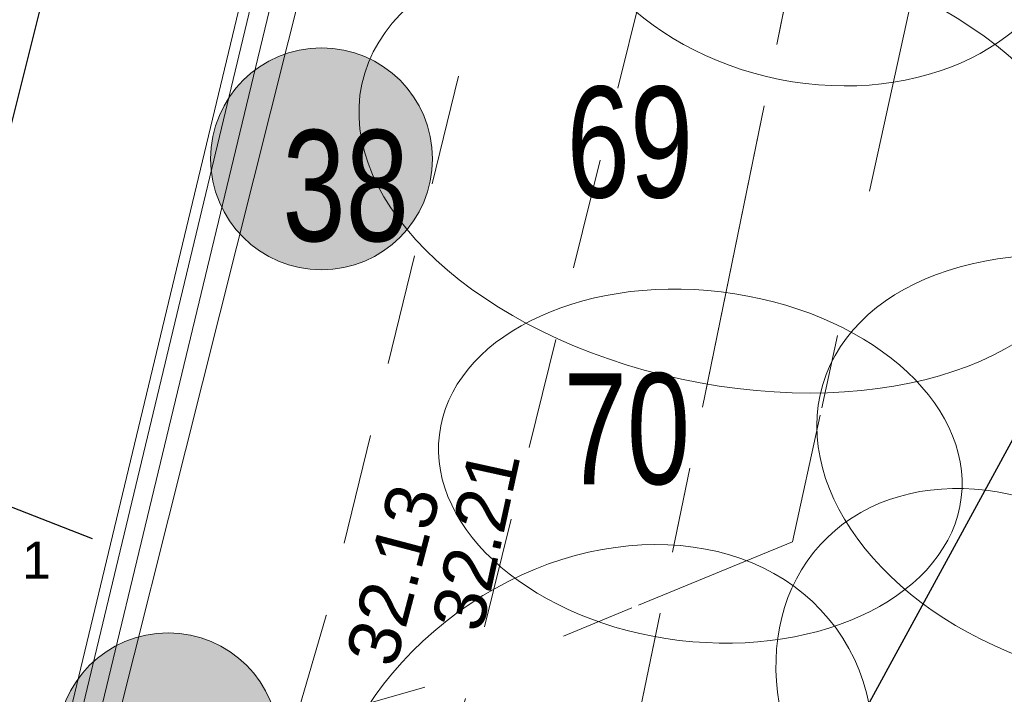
# Model space of a CAD drawing. Header units: metres. Extents: x 738076 to 738809, y 6589688 to 6590318.
# Tile 39 of 188: x 738356.89 to 738370.2, y 6590020.53 to 6590029.64. Entities that reach past the tile are written whole.
import ezdxf

# ---------------------------------------------------------------- set-up
doc = ezdxf.new("R2010")
doc.units = ezdxf.units.M
for name, pattern in [('ASFBET', [2.5, 1.5, -1]), ('EP_KBL', [18, 8, -2, 1, 0, 4, 0, 1, -2]), ('KATASTRIPIIR', [7, 4, -1, 1, -1])]:
    doc.linetypes.add(name, pattern=pattern)
for name, color, linetype, lineweight in [('_DE (2D)', 7, 'Continuous', 5), ('_GE (2D)', 7, 'Continuous', 5), ('_MA-pind kool (2D)', 7, 'Continuous', 5), ('MA-v2ikevorm-m88bel', 7, 'Continuous', 13), ('None', 7, 'Continuous', 5)]:
    doc.layers.add(name, color=color, linetype=linetype, lineweight=lineweight)
for name, color, linetype, lineweight, true_color in [('DE-MA dendro Puittaim III', 7, 'Continuous', 18, 0x33cc00), ('DE-MA dendro Puittaim IV', 30, 'Continuous', 18, 0xff7f00), ('DE-MA dendro Puunumber', 250, 'Continuous', 5, 0x333333), ('GE-GTRASS', 7, 'Continuous', 5, 0x888888), ('GE-korgus-EH2000', 7, 'Continuous', 5, 0x888888), ('GE-KPKAABEL', 7, 'Continuous', 5, 0x888888), ('GE-MPKAABEL', 7, 'Continuous', 5, 0x888888), ('GE-PIIR', 7, 'Continuous', 18, 0xcc6600), ('GE-SKTRASS', 7, 'Continuous', 5, 0x888888), ('GE-TEE', 7, 'Continuous', 5, 0x888888), ('GE-TORU_NR', 7, 'Continuous', 5, 0x888888), ('MA-tee graniitplaat 300xvaba mm. helehall', 7, 'Continuous', 5, 0x636466)]:
    doc.layers.add(name, color=color, linetype=linetype, lineweight=lineweight, true_color=true_color)
doc.styles.add('Arial', font='Arial')
doc.styles.add('Swis721 LtCn BT', font='Swis721 LtCn BT')
doc.linetypes.add('-G-', pattern='A,10,-0.8,-1.52614,["G",Arial,S=1.4,R=0,X=-1.52614,Y=-0.7],-0.67386,10,-3', length=26)
doc.linetypes.add('-SK-', pattern='A,10,-0.1,-2.617336,["SK",Arial,S=1.4,R=0,X=-2.617336,Y=-0.7],-0.282664,10,-3', length=26)
doc.linetypes.add('MP_KBL', pattern='A,0,[1,MP_KBL.shx,S=1,R=0,X=0,Y=-0.5],-18.999', length=18.999)

# ---------------------------------------------------------------- blocks, each defined once
blk = doc.blocks.new('Hardscape (2D)-3')
at = {"layer": 'MA-tee graniitplaat 300xvaba mm. helehall', "color": 0, "flags": 1}
for tag in ['IFC_UUID', 'instanceID', 'prm0_name', 'prm0_type', 'prm0_value', 'prm1_name', 'prm1_type', 'prm1_value', 'prm2_name', 'prm2_type', 'prm2_value', 'prm3_name', 'prm3_type', 'prm3_value', 'prm4_name', 'prm4_type', 'prm4_value', 'prm5_name', 'prm5_type', 'prm5_value', 'prm6_name', 'prm6_type', 'prm6_value', 'prm7_name', 'prm7_type', 'prm7_value', 'prm8_name', 'prm8_type', 'prm8_value']:
    blk.add_attdef(tag, (-2154051.978, -6234730.655), '', height=0.00018, dxfattribs=at)
at = {"color": 255, "linetype": 'Continuous', "lineweight": 5, "transparency": 33554687}
blk.add_wipeout([(7.882, 1.469), (7.335, -1.087), (59.257, 11.134), (58.658, 13.633)], dxfattribs=at).dxf.layer = 'MA-v2ikevorm-m88bel'
blk = doc.blocks.new('MA-pind kool (2D)')
at = {"layer": 'MA-tee graniitplaat 300xvaba mm. helehall', "transparency": 33554687}
blk.add_blockref('Hardscape (2D)-3', (-2154059.313, -6234729.568, -0.2), dxfattribs=at)
blk = doc.blocks.new('dendro')
at = {"layer": 'DE-MA dendro Puittaim III', "linetype": 'Continuous', "lineweight": 0, "true_color": 0xb1d9af, "transparency": 33554508}
h = blk.add_hatch(color=9, dxfattribs=at)
edge = h.paths.add_edge_path()
edge.add_arc((-70.956, -1.883), 1.5, 0, 360)
h = blk.add_hatch(color=9, dxfattribs=at)
edge = h.paths.add_edge_path()
edge.add_arc((-73.031, -9.788), 1.5, 0, 360)
at = {"layer": 'DE-MA dendro Puittaim III'}
for centre in [(-70.956, -1.883), (-73.031, -9.788)]:
    blk.add_circle(centre, 1.5, dxfattribs=at)
for centre, major_axis, ratio in [((-64.246, 1.806), (3.437, -0.683), 0.761079), ((-61.604, -9.48), (2.609, -2.383), 0.78432), ((-67.241, -10.588), (3.24, 2.361), 0.794376)]:
    blk.add_ellipse(centre, major_axis=major_axis, ratio=ratio, dxfattribs=at)
at = {"layer": 'DE-MA dendro Puittaim IV'}
for centre, major_axis, ratio in [((-65.464, -1.935), (4.947, -1.062), 0.591464), ((-60.309, -6.087), (3.871, -1.153), 0.687341), ((-65.836, -6.036), (3.528, -0.425), 0.667368)]:
    blk.add_ellipse(centre, major_axis=major_axis, ratio=ratio, dxfattribs=at)
at = {"layer": 'DE-MA dendro Puunumber', "char_height": 1.5, "attachment_point": 1, "line_spacing_factor": 0.60241, "style": 'Swis721 LtCn BT'}
for s, insert in [('69', (-67.643, -0.906)), ('38', (-71.486, -1.495)), ('70', (-67.684, -4.78))]:
    blk.add_mtext(s, dxfattribs=dict(at, insert=insert))
blk = doc.blocks.new('DE (2D)')
at = {"layer": 'None', "color": 7, "transparency": 33554687}
blk.add_blockref('dendro', (-2153983.951, -6234715.121), dxfattribs=at)
blk = doc.blocks.new('GE')
at = {"layer": 'GE-GTRASS', "linetype": '-G-', "lineweight": 30, "flags": 128}
blk.add_lwpolyline([(-52.81, 11.329), (-52.321, 11.181), (-48.531, 10.03), (-47.578, 9.766), (-43.829, 17.289), (-38.566, 26.946), (-33.313, 37.891), (-32.907, 38.414)], dxfattribs=at)
at = {"layer": 'GE-KPKAABEL', "linetype": 'EP_KBL', "flags": 128}
blk.add_lwpolyline([(-69.948, -17.376), (-57.468, -7.887), (-54.641, -5.508), (-54.758, -3.617), (-54.306, 2.374), (-52.623, 15.021), (-52.071, 16.938), (-49.142, 17.772), (-44.82, 19.553), (-40.104, 41.036), (-39.497, 50.907), (-38.821, 54.333), (-31.58, 56.284), (-22.152, 59.361), (-18.733, 63.007), (-13.21, 65.708), (-6.347, 67.787), (-2.01, 68.779), (6.438, 72.03), (16.228, 75.417), (24.949, 77.713), (30.406, 79.244), (42.238, 81.372), (43.117, 82.284), (44.161, 85.343), (45.179, 86.27), (46.137, 86.678), (70.464, 92.191), (78.115, 94.168), (80.447, 94.706), (81.577, 94.87), (83.398, 94.933), (85.212, 94.323), (96.165, 96.435), (97.461, 97.183), (97.482, 98.742), (95.256, 107.567), (95, 108.584)], dxfattribs=at)
at = {"layer": 'GE-MPKAABEL', "linetype": 'MP_KBL', "flags": 128}
for points in [[(-55.369, 12.292), (-52.291, 25.078), (-51.003, 30.425), (-47.434, 45.25), (-42.055, 66.968), (-39.792, 76.354)], [(-50.485, 30.902), (-56.495, 6.995), (-62.397, 4.048), (-70.08, 1.819), (-70.738, 1.637)]]:
    blk.add_lwpolyline(points, dxfattribs=at)
at = {"layer": 'GE-PIIR', "linetype": 'KATASTRIPIIR', "flags": 128}
for points in [[(163.535, 223.765), (162.945, 204.105), (143.265, 199.535), (142.955, 200.915), (104.475, 191.975), (104.825, 190.585), (85.135, 186.015), (63.525, 181.995), (24.235, 173.335), (-1.075, 167.455), (-10.445, 160.975), (-16.865, 153.175), (-19.395, 142.445), (-25.455, 116.915), (-35.335, 75.315), (-36.125, 69.655), (-47.445, 14.515), (-49.755, 3.145), (-51.775, -7.465), (-47.165, -46.415), (-44.935, -60.265), (-40.285, -101.185), (-35.475, -143.475), (-32.865, -161.065), (-24.615, -201.665), (-15.155, -248.665), (-13.375, -257.645), (-0.105, -290.045), (7.225, -306.465), (2.775, -308.615), (-12.085, -314.715), (-18.815, -298.105), (-35.265, -257.485), (-39.475, -232.565), (-46.885, -192.435), (-52.145, -165.315), (-54.905, -147.705), (-63.775, -70.415), (-70.485, -12.015), (-71.535, -2.875), (-69.705, 17.455), (-52.145, 90.975), (-43.495, 129.195), (-39.065, 144.735), (-30.735, 161.005), (-22.125, 171.945), (-15.905, 177.985), (-9.585, 184.135), (64.315, 201.775), (77.505, 203.365), (103.145, 209.505), (115.335, 212.425), (115.675, 211.405), (125.885, 213.765), (126.815, 215.175), (137.435, 217.705), (163.535, 223.765)], [(-47.445, 14.515), (-36.125, 69.655), (-8.125, 76.545), (3.025, 26.315), (-47.445, 14.515)]]:
    blk.add_lwpolyline(points, dxfattribs=at)
at = {"layer": 'GE-SKTRASS', "linetype": '-SK-', "lineweight": 30}
for q in [(-42.251, 77.608), (-54.287, 19.594)]:
    blk.add_line((-56.56, 20.481), q, dxfattribs=at)
at = {"layer": 'GE-TEE', "linetype": 'Continuous', "flags": 128}
for points in [[(1.993, -38.625), (-9.33, -41.309), (-21.307, -44.093), (-33.555, -46.953), (-46.511, -50.1), (-49.278, -50.462), (-51.139, -49.809), (-52.585, -48.314), (-52.892, -46.896), (-53.303, -43.463), (-54.99, -28.581), (-56.216, -18.201), (-57.259, -9.073), (-57.845, -2.91), (-57.84, -2.687), (-57.768, 1.207), (-57.157, 5.963), (-55.977, 11.217), (-55.196, 14.694), (-51.202, 31.331), (-46.7, 50.132), (-46.127, 52.609), (-43.384, 64.248)], [(-43.241, 64.204), (-45.971, 52.615), (-46.543, 50.144), (-51.063, 31.289), (-55.038, 14.711), (-55.86, 11.193), (-57.009, 5.937), (-57.618, 1.196), (-57.692, -2.788), (-57.694, -2.904), (-57.149, -9.021), (-56.083, -18.184), (-54.874, -28.57), (-53.144, -43.431), (-52.744, -46.872), (-52.448, -48.24), (-51.056, -49.679), (-49.262, -50.309), (-46.539, -49.952), (-33.59, -46.807), (-21.341, -43.947), (-9.364, -41.163), (1.959, -38.479)]]:
    blk.add_lwpolyline(points, dxfattribs=at)
at = {"layer": 'GE-TEE', "linetype": 'ASFBET', "flags": 128}
for points in [[(-22.998, 53.572), (-23.241, 53.584), (-23.52, 53.809), (-25.134, 53.425), (-31.877, 51.933), (-40.945, 50.576), (-43.973, 38.84), (-46.837, 27.066), (-49.07, 18.04), (-50.582, 12.663), (-51.147, 9.749), (-46.152, 9.078), (-40.654, 9.72), (-29.816, 11.942), (-24.507, 12.13), (-23.406, 10.292), (-21.249, 10.761)], [(-55.86, 11.193), (-52.965, 10.306), (-52.162, 15.005), (-51.121, 18.555), (-48.913, 27.557), (-43.514, 50.39), (-46.543, 50.144)]]:
    blk.add_lwpolyline(points, dxfattribs=at)
at = {"layer": 'GE-korgus-EH2000', "char_height": 0.7, "attachment_point": 7, "line_spacing_factor": 0.25, "style": 'Arial'}
for s, insert, rotation in [(' 32.21 ', (-49.07, 18.04), 77.5922), (' 32.13 ', (-50.252, 17.566), 75.2452)]:
    blk.add_mtext(s, dxfattribs=dict(at, insert=insert, rotation=rotation))
at = {"layer": 'GE-TORU_NR', "insert": (-55.233, 19.054), "char_height": 0.5, "attachment_point": 7, "line_spacing_factor": 0.25, "style": 'Arial'}
blk.add_mtext('1', dxfattribs=at)
blk = doc.blocks.new('GE (2D)')
at = {"layer": 'None', "color": 7, "transparency": 33554687}
blk.add_blockref('GE', (-2154003.722, -6234741.731, 4.5), dxfattribs=at)

msp = doc.modelspace()

# ---------------------------------------------------------------- block references
at = {"layer": '_MA-pind kool (2D)'}
msp.add_blockref('MA-pind kool (2D)', (2892415.877, 12824744.766), dxfattribs=at)

# ---------------------------------------------------------------- next in the draw order: block references
at = {"layer": '_DE (2D)'}
msp.add_blockref('DE (2D)', (2892415.877, 12824744.766), dxfattribs=at)
at = {"layer": '_GE (2D)'}
msp.add_blockref('GE (2D)', (2892415.877, 12824744.766), dxfattribs=at)

doc.saveas('drawing.dxf')
